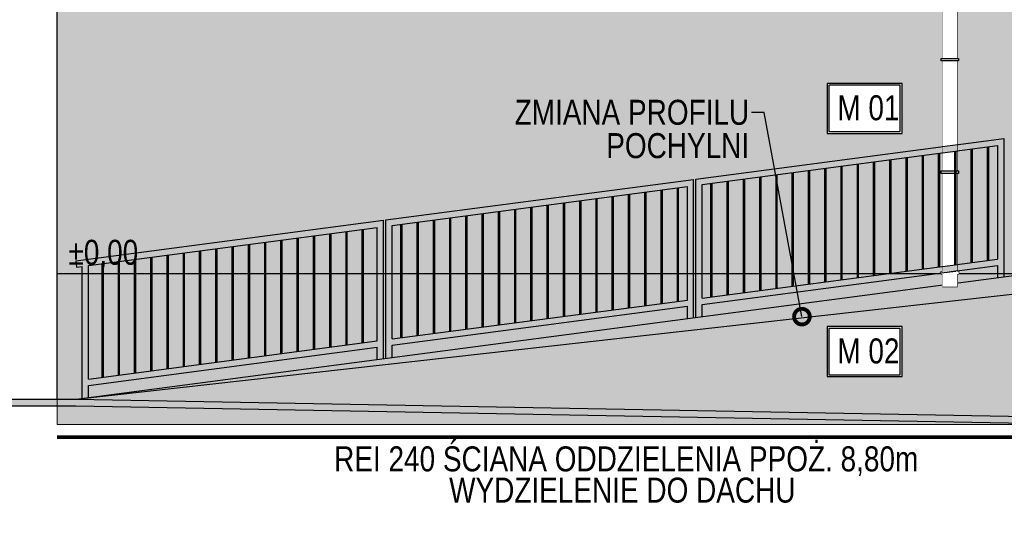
# Model space of a CAD drawing. Header units: millimetres. Extents: x 59331 to 112314, y -16110 to 34390.
# Tile 51 of 198: x 76401 to 77189, y -2642 to -2231. Entities that reach past the tile are written whole.
import ezdxf
from ezdxf import colors
from ezdxf.entities.mleader import LeaderData, LeaderLine
from ezdxf.math import Vec2, Vec3

# ---------------------------------------------------------------- set-up
doc = ezdxf.new("R2010")
doc.units = ezdxf.units.MM
doc.set_wipeout_variables(frame=1)
doc.linetypes.add('DASHED2', pattern=[0.375, 0.25, -0.125])
doc.layers.get('DEFPOINTS').update_dxf_attribs({"lineweight": 9})
for name, color, linetype in [('_HSA_HATCH ELEWACJA', 8, 'Continuous'), ('_HSA_OPIS', 43, 'Continuous'), ('_HSA_WIDOKOWE', 1, 'Continuous'), ('_HSA_WIDOKOWE_CIENKIE', 8, 'Continuous'), ('_HSA_ŚCIANY_DZIAŁOWE', 6, 'Continuous')]:
    doc.layers.add(name, color=color, linetype=linetype)
doc.layers.add('_HSA_POMOC', color=120, linetype='Continuous', plot=False)
doc.layers.add('_HSA_WYDZIELENIA_POŻAROWE_240_MIN', color=7, linetype='DASHED2', true_color=0xab1603)
doc.styles.add('ARIAL_100', font='Arial.ttf', dxfattribs={"width": 0.8, "height": 20})

# ---------------------------------------------------------------- blocks, each defined once
blk = doc.blocks.new('*U1009')
at = {"transparency": 33554559}
h = blk.add_hatch(color=256, dxfattribs=at)
h.dxf.hatch_style = 1
h.paths.add_polyline_path([(0, 620.86), (-879, 620.86), (-879, 0), (0, 0)])
at = {"linetype": 'DASHED2', "ltscale": 50, "const_width": 3}
blk.add_lwpolyline([(-879, -10), (0, -10)], dxfattribs=at)
at = {"layer": 'DEFPOINTS'}
blk.add_lwpolyline([(0, 620.86), (-879, 620.86), (-879, 0), (0, 0), (0, 620.86)], close=True, dxfattribs=at)
blk = doc.blocks.new('*U1006')
for points in [[(-6, 0), (6, 0), (6, -282.41), (-6, -282.41)], [(-7, -12), (7, -12), (7, -10), (-7, -10)], [(-7, -272.41), (7, -272.41), (7, -270.41), (-7, -270.41)]]:
    blk.add_lwpolyline(points, close=True)
blk.add_wipeout([(-6, 0), (6, 0), (6, -282.41), (-6, -282.41)])
for points in [[(-7, -10), (7, -10), (7, -12), (-7, -12)], [(-7, -100), (7, -100), (7, -102), (-7, -102)], [(-7, -190), (7, -190), (7, -192), (-7, -192)], [(-7, -270.41), (7, -270.41), (7, -272.41), (-7, -272.41)]]:
    blk.add_wipeout(points)
for points in [[(-7, -102), (7, -102), (7, -100), (-7, -100)], [(-7, -192), (7, -192), (7, -190), (-7, -190)]]:
    blk.add_lwpolyline(points, close=True)
blk = doc.blocks.new('A$C43494AD3')
blk.add_wipeout([(-70, 40), (-70, 0), (-10, 0), (-10, 40)])
for points in [[(-70, 40), (-10, 40), (-10, 0), (-70, 0)], [(-68.5, 38.5), (-11.5, 38.5), (-11.5, 1.5), (-68.5, 1.5)]]:
    blk.add_lwpolyline(points, close=True)
at = {"style": 'ARIAL_100', "width": 0.8}
blk.add_attdef('M_01', (-61.74, 9.75), '', height=20, dxfattribs=at)
blk = doc.blocks.new('_DotSmall')
at = {"color": 0, "linetype": 'ByBlock', "const_width": 0.5}
blk.add_lwpolyline([(-0.0625, 0, 1), (0.0625, 0, 1)], format="xyb", close=True, dxfattribs=at)
blk = doc.blocks.new('A$C4c280991')
at = {"true_color": 0xfffffe}
h = blk.add_hatch(color=7, dxfattribs=at)
h.dxf.hatch_style = 1
h.paths.add_polyline_path([(-1957.73, 109.87), (-2203.73, 77.4), (-2203.73, -33.56), (-2198.73, -32.9), (-2198.73, -22.81), (-1962.73, 8.34), (-1962.73, -1.75), (-1957.73, -1.09)])
h.paths.add_polyline_path([(-2198.73, -17.77), (-2198.73, 73.01), (-1962.73, 104.16), (-1962.73, 13.38)], flags=16)
h.paths.add_polyline_path([(-1785.5, 110), (-1956.73, 110), (-1956.73, -0.95), (-1951.73, -0.29), (-1951.73, 10), (-1790.5, 10), (-1790.5, 0), (-1785.5, 0)])
h.paths.add_polyline_path([(-1951.73, 15), (-1951.73, 105), (-1790.5, 105), (-1790.5, 15)], flags=16)
h = blk.add_hatch(color=7, dxfattribs=at)
h.dxf.hatch_style = 1
h.paths.add_polyline_path([(-2205.62, 2), (-2210.62, 2), (-2210.62, -19.34), (-2446.62, -50.49), (-2446.62, 2), (-2451.62, 2), (-2451.62, -66.28), (-2446.62, -65.62), (-2446.62, -55.53), (-2210.62, -24.38), (-2210.62, -34.47), (-2205.62, -33.81)])
h.paths.add_polyline_path([(-2210.62, 71.44), (-2210.62, 2), (-2205.62, 2), (-2205.62, 77.15), (-2451.62, 44.68), (-2451.62, 2), (-2446.62, 2), (-2446.62, 40.29)])
h = blk.add_hatch(color=7, dxfattribs=at)
h.dxf.hatch_style = 1
h.paths.add_polyline_path([(-2453.5, 2), (-2458.5, 2), (-2458.5, -52.06), (-2689.5, -82.55), (-2689.5, 2), (-2694.5, 2), (-2694.5, -98.34), (-2689.5, -97.68), (-2689.5, -87.59), (-2458.5, -57.1), (-2458.5, -67.19), (-2453.5, -66.53)])
h.paths.add_polyline_path([(-2453.5, 44.43), (-2699.5, 11.95), (-2698.85, 7), (-2694.5, 7.57), (-2694.5, 2), (-2689.5, 2), (-2689.5, 8.23), (-2458.5, 38.72), (-2458.5, 2), (-2453.5, 2)])
at = {"ltscale": 10}
for p, q in [((-2203.73, 77.4), (-1957.73, 109.87)), ((-2198.73, 73.01), (-1962.73, 104.16)), ((-1962.73, 104.16), (-1962.73, 13.38)), ((-1957.73, 109.87), (-1957.73, -1.09)), ((-2451.62, 44.68), (-2205.62, 77.15)), ((-2446.62, 40.29), (-2210.62, 71.44)), ((-2210.62, -19.34), (-2210.62, 71.44)), ((-2205.62, -33.81), (-2205.62, 77.15)), ((-2203.73, -33.56), (-2203.73, 77.4)), ((-2198.73, -17.77), (-2198.73, 73.01)), ((-2699.5, 11.95), (-2453.5, 44.43)), ((-2453.5, -66.53), (-2453.5, 44.43)), ((-2451.62, -66.28), (-2451.62, 44.68)), ((-2446.62, -50.49), (-2446.62, 40.29)), ((-2689.5, 8.23), (-2458.5, 38.72)), ((-2458.5, -52.06), (-2458.5, 38.72)), ((-2699.5, 11.95), (-2698.85, 7)), ((-2689.5, -82.55), (-2689.5, 8.23)), ((-2198.73, -17.77), (-1962.73, 13.38)), ((-2198.73, -22.81), (-1962.73, 8.34)), ((-1962.73, 8.34), (-1962.73, -1.75)), ((-2698.85, 7), (-2694.5, 7.57)), ((-2694.5, -98.34), (-2694.5, 7.57)), ((-2446.62, -50.49), (-2210.62, -19.34)), ((-2198.73, -32.9), (-2198.73, -22.81)), ((-2446.62, -55.53), (-2210.62, -24.38)), ((-2210.62, -34.47), (-2210.62, -24.38)), ((-2689.5, -82.55), (-2458.5, -52.06)), ((-2689.5, -87.59), (-2458.5, -57.1)), ((-2458.5, -67.19), (-2458.5, -57.1)), ((-2446.62, -65.62), (-2446.62, -55.53)), ((-2689.5, -97.68), (-2689.5, -87.59))]:
    blk.add_line(p, q, dxfattribs=at)
at = {"layer": '_HSA_WIDOKOWE_CIENKIE'}
for p, q in [((-1970.73, 12.33), (-1970.73, 103.11)), ((-1969.73, 12.46), (-1969.73, 103.24)), ((-2035.73, 3.75), (-2035.73, 94.53)), ((-2034.73, 3.88), (-2034.73, 94.66)), ((-2022.73, 5.46), (-2022.73, 96.24)), ((-2021.73, 5.6), (-2021.73, 96.38)), ((-2009.73, 7.18), (-2009.73, 97.96)), ((-2008.73, 7.31), (-2008.73, 98.09)), ((-1996.73, 8.9), (-1996.73, 99.68)), ((-1995.73, 9.03), (-1995.73, 99.81)), ((-1983.73, 10.61), (-1983.73, 101.39)), ((-1982.73, 10.74), (-1982.73, 101.52)), ((-2087.73, -3.12), (-2087.73, 87.66)), ((-2086.73, -2.98), (-2086.73, 87.8)), ((-2074.73, -1.4), (-2074.73, 89.38)), ((-2073.73, -1.27), (-2073.73, 89.51)), ((-2061.73, 0.32), (-2061.73, 91.1)), ((-2060.73, 0.45), (-2060.73, 91.23)), ((-2048.73, 2.03), (-2048.73, 92.81)), ((-2047.73, 2.16), (-2047.73, 92.94)), ((-2152.73, -11.7), (-2152.73, 79.08)), ((-2151.73, -11.56), (-2151.73, 79.22)), ((-2139.73, -9.98), (-2139.73, 80.8)), ((-2138.73, -9.85), (-2138.73, 80.93)), ((-2126.73, -8.26), (-2126.73, 82.52)), ((-2125.73, -8.13), (-2125.73, 82.65)), ((-2113.73, -6.55), (-2113.73, 84.23)), ((-2112.73, -6.42), (-2112.73, 84.36)), ((-2100.73, -4.83), (-2100.73, 85.95)), ((-2099.73, -4.7), (-2099.73, 86.08)), ((-2191.73, -16.84), (-2191.73, 73.94)), ((-2190.73, -16.71), (-2190.73, 74.07)), ((-2178.73, -15.13), (-2178.73, 75.65)), ((-2177.73, -15), (-2177.73, 75.78)), ((-2165.73, -13.41), (-2165.73, 77.37)), ((-2164.73, -13.28), (-2164.73, 77.5)), ((-2270.62, -27.26), (-2270.62, 63.52)), ((-2269.62, -27.12), (-2269.62, 63.66)), ((-2257.62, -25.54), (-2257.62, 65.24)), ((-2256.62, -25.41), (-2256.62, 65.37)), ((-2244.62, -23.82), (-2244.62, 66.96)), ((-2243.62, -23.69), (-2243.62, 67.09)), ((-2231.62, -22.11), (-2231.62, 68.67)), ((-2230.62, -21.98), (-2230.62, 68.8)), ((-2218.62, -20.39), (-2218.62, 70.39)), ((-2217.62, -20.26), (-2217.62, 70.52)), ((-2322.62, -34.12), (-2322.62, 56.66)), ((-2321.62, -33.99), (-2321.62, 56.79)), ((-2309.62, -32.4), (-2309.62, 58.38)), ((-2308.62, -32.27), (-2308.62, 58.51)), ((-2296.62, -30.69), (-2296.62, 60.09)), ((-2295.62, -30.56), (-2295.62, 60.22)), ((-2283.62, -28.97), (-2283.62, 61.81)), ((-2282.62, -28.84), (-2282.62, 61.94)), ((-2387.62, -42.7), (-2387.62, 48.08)), ((-2386.62, -42.57), (-2386.62, 48.21)), ((-2374.62, -40.98), (-2374.62, 49.8)), ((-2373.62, -40.85), (-2373.62, 49.93)), ((-2361.62, -39.27), (-2361.62, 51.51)), ((-2360.62, -39.14), (-2360.62, 51.64)), ((-2348.62, -37.55), (-2348.62, 53.23)), ((-2347.62, -37.42), (-2347.62, 53.36)), ((-2335.62, -35.84), (-2335.62, 54.94)), ((-2334.62, -35.7), (-2334.62, 55.08)), ((-2439.62, -49.56), (-2439.62, 41.22)), ((-2438.62, -49.43), (-2438.62, 41.35)), ((-2426.62, -47.85), (-2426.62, 42.93)), ((-2425.62, -47.72), (-2425.62, 43.06)), ((-2413.62, -46.13), (-2413.62, 44.65)), ((-2412.62, -46), (-2412.62, 44.78)), ((-2400.62, -44.42), (-2400.62, 46.36)), ((-2399.62, -44.28), (-2399.62, 46.5)), ((-2509.5, -58.79), (-2509.5, 31.99)), ((-2508.5, -58.66), (-2508.5, 32.12)), ((-2496.5, -57.07), (-2496.5, 33.71)), ((-2495.5, -56.94), (-2495.5, 33.84)), ((-2483.5, -55.36), (-2483.5, 35.42)), ((-2482.5, -55.23), (-2482.5, 35.55)), ((-2470.5, -53.64), (-2470.5, 37.14)), ((-2469.5, -53.51), (-2469.5, 37.27)), ((-2561.5, -65.65), (-2561.5, 25.13)), ((-2560.5, -65.52), (-2560.5, 25.26)), ((-2548.5, -63.94), (-2548.5, 26.84)), ((-2547.5, -63.81), (-2547.5, 26.97)), ((-2535.5, -62.22), (-2535.5, 28.56)), ((-2534.5, -62.09), (-2534.5, 28.69)), ((-2522.5, -60.51), (-2522.5, 30.27)), ((-2521.5, -60.37), (-2521.5, 30.41)), ((-2626.5, -74.23), (-2626.5, 16.55)), ((-2625.5, -74.1), (-2625.5, 16.68)), ((-2613.5, -72.52), (-2613.5, 18.26)), ((-2612.5, -72.39), (-2612.5, 18.39)), ((-2600.5, -70.8), (-2600.5, 19.98)), ((-2599.5, -70.67), (-2599.5, 20.11)), ((-2587.5, -69.09), (-2587.5, 21.69)), ((-2586.5, -68.95), (-2586.5, 21.83)), ((-2574.5, -67.37), (-2574.5, 23.41)), ((-2573.5, -67.24), (-2573.5, 23.54)), ((-2678.5, -81.1), (-2678.5, 9.68)), ((-2677.5, -80.97), (-2677.5, 9.81)), ((-2665.5, -79.38), (-2665.5, 11.4)), ((-2664.5, -79.25), (-2664.5, 11.53)), ((-2652.5, -77.67), (-2652.5, 13.11)), ((-2651.5, -77.53), (-2651.5, 13.25)), ((-2639.5, -75.95), (-2639.5, 14.83)), ((-2638.5, -75.82), (-2638.5, 14.96))]:
    blk.add_line(p, q, dxfattribs=at)

msp = doc.modelspace()

# ---------------------------------------------------------------- hatches: boundary and pattern name
at = {"layer": '_HSA_HATCH ELEWACJA', "true_color": 0xb8b8b8}
h = msp.add_hatch(color=9, dxfattribs=at)
h.dxf.hatch_style = 1
h.paths.add_polyline_path([(86614.33, -2435.69), (77196.33, -2435.69), (76446.6, -2534.69), (77265.83, -2549.69), (86614.33, -2549.69)])
at = {"layer": '_HSA_WIDOKOWE', "ltscale": 10}
h = msp.add_hatch(color=256, dxfattribs=at)
h.dxf.hatch_style = 1
h.paths.add_polyline_path([(76181.33, -2539.69), (76446.28, -2539.69), (77265.73, -2554.68), (88608.19, -2554.69), (88608.19, -2549.69), (77265.83, -2549.69), (76446.33, -2534.69), (76181.33, -2534.69)])

# ---------------------------------------------------------------- linework, layer by layer
at = {"layer": '_HSA_POMOC'}
msp.add_line((76431.33, -2433.69), (88358.19, -2433.69), dxfattribs=at)
at = {"layer": '_HSA_WIDOKOWE', "ltscale": 10}
msp.add_lwpolyline([(76181.33, -2539.69), (76446.28, -2539.69), (77265.73, -2554.68), (88608.19, -2554.69), (88608.19, -2549.69), (77265.83, -2549.69), (76446.33, -2534.69), (76181.33, -2534.69)], close=True, dxfattribs=at)
at = {"layer": '_HSA_ŚCIANY_DZIAŁOWE', "ltscale": 10}
for p, q in [((76431.33, -2534.69), (76431.33, -1933.82)), ((77326.33, -2435.69), (76446.6, -2534.69))]:
    msp.add_line(p, q, dxfattribs=at)
msp.add_lwpolyline([(77326.33, -2435.69), (77196.33, -2435.69), (76446.6, -2534.69)], dxfattribs=at)

# ---------------------------------------------------------------- block references
at = {"layer": '_HSA_WYDZIELENIA_POŻAROWE_240_MIN', "ltscale": 100}
msp.add_blockref('*U1009', (77310.33, -2554.69), dxfattribs=at)

# ---------------------------------------------------------------- texts
at = {"layer": '_HSA_POMOC', "insert": (76440.45, -2406.86), "char_height": 20, "attachment_point": 1, "style": 'ARIAL_100'}
msp.add_mtext_dynamic_manual_height_columns('%%P0,00', width=382.8354, gutter_width=100, heights=[0], dxfattribs=at)
at = {"layer": '_HSA_WYDZIELENIA_POŻAROWE_240_MIN', "ltscale": 100, "insert": (76642.46, -2572.09), "char_height": 20, "width": 481.5074, "attachment_point": 1, "line_spacing_factor": 0.75, "style": 'ARIAL_100'}
msp.add_mtext('\\pxqc; REI 240 ŚCIANA ODDZIELENIA PPOŻ. 8,80m\\PWYDZIELENIE DO DACHU', dxfattribs=at)

# ---------------------------------------------------------------- leaders
at = {"layer": '_HSA_OPIS'}
ml = msp.add_multileader_mtext('Standard', dxfattribs=at)
ml.set_content('ZMIANA PROFILU POCHYLNI', color=256, style='ARIAL_100')
ml.set_leader_properties()
ml.set_arrow_properties(name='DOTSMALL')
ml.build(insert=Vec2(0, 0))
ml.multileader.update_dxf_attribs({"dogleg_length": 10, "arrow_head_size": 25})
ctx = ml.context
ctx.base_point, ctx.char_height, ctx.arrow_head_size, ctx.plane_origin = Vec3(76797.34, -2305.03), 20, 25, Vec3(77122.56, -1729.5)
ctx.text_align_type = 2
notes = []
notes.append((ctx, [(1, (1, 1, 0), (76996.62, -2305.03), (-1, 0), 10, [(2, [(77026.81, -2468.33)], 0, [])])]))
ctx.mtext.insert, ctx.mtext.rotation, ctx.mtext.width, ctx.mtext.defined_height, ctx.mtext.alignment, ctx.mtext.line_spacing_factor = Vec3(76984.62, -2294.86), -6.283185, 239.0298, 80.57, 3, 0.8
for ctx, leaders in notes:
    for number, flags, end, landing, length, lines in leaders:
        leader = LeaderData()
        leader.index, (leader.has_last_leader_line, leader.has_dogleg_vector, leader.attachment_direction) = number, flags
        leader.last_leader_point, leader.dogleg_vector, leader.dogleg_length = Vec3(end), Vec3(landing), length
        for number, points, colour, breaks in lines:
            line = LeaderLine()
            line.index, line.vertices, line.color, line.breaks = number, Vec3.list(points), colors.encode_raw_color(colour), breaks
            leader.lines.append(line)
        ctx.leaders.append(leader)

# ---------------------------------------------------------------- next in the draw order: block references
ref = msp.add_blockref('A$C43494AD3', (77116.85, -2281.73), dxfattribs=dict(at, xscale=-1, rotation=180))
ref.add_attrib('M_01', 'M 01', (77055.11, -2311.21), dxfattribs={"layer": '0', "height": 20, "style": 'ARIAL_100', "width": 0.8})
ref = msp.add_blockref('A$C43494AD3', (77116.85, -2476.28), dxfattribs=dict(at, xscale=-1, rotation=180))
ref.add_attrib('M_01', 'M 02', (77055.11, -2505.77), dxfattribs={"layer": '0', "height": 20, "style": 'ARIAL_100', "width": 0.8})
at = {"layer": '_HSA_WIDOKOWE', "xscale": -1}
msp.add_blockref('*U1006', (77145.08, -2161.81), dxfattribs=at)

# ---------------------------------------------------------------- next in the draw order: block references
at = {"layer": '_HSA_WIDOKOWE', "ltscale": 10}
msp.add_blockref('A$C4c280991', (79145.83, -2435.69), dxfattribs=at)

doc.saveas('drawing.dxf')
